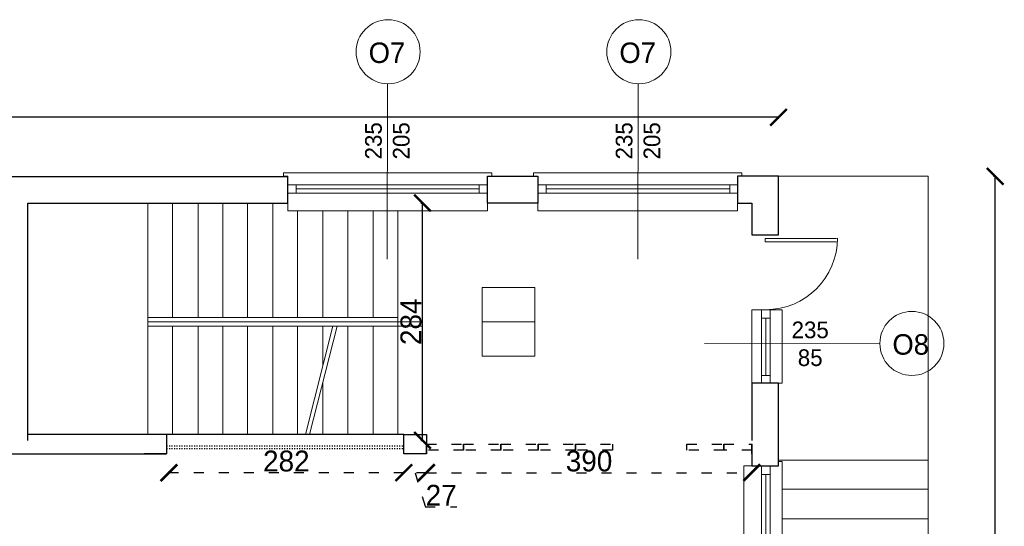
# Model space of a CAD drawing. Header units: centimetres. Extents: x -17621 to 77377, y -18613 to 66.
# Tile 60 of 173: x 14774 to 15954, y -16257 to -15649. Entities that reach past the tile are written whole.
import ezdxf

# ---------------------------------------------------------------- set-up
doc = ezdxf.new("R2010")
doc.units = ezdxf.units.CM
doc.linetypes.add('ACAD_ISO03W100', pattern=[30, 12, -18])
doc.layers.add('0-wymiarowanie rys.CAD', color=5, linetype='Continuous', lineweight=0, true_color=0x0000ff)
for name, color, linetype, lineweight in [('a_drzwi i okna', 2, 'Continuous', 0), ('a_inwentaryzacja', 141, 'Continuous', 0), ('a_schody', 7, 'Continuous', 0), ('a_wymiarowanie', 211, 'Continuous', 0), ('pomieszczenia', 191, 'Continuous', 5)]:
    doc.layers.add(name, color=color, linetype=linetype, lineweight=lineweight)
for name, color, linetype in [('PDF2_A250 SCHODY', 7, 'Continuous'), ('PDF2_A310 STOLARKA ZEWNĘTRZNA', 7, 'Continuous'), ('PDF2_A320 STOLARKA WEWNĘTRZNA', 7, 'Continuous')]:
    doc.layers.add(name, color=color, linetype=linetype)
doc.styles.add('PDF Century Gothic', font='GOTHIC.TTF')
doc.dimstyles.new('ISO-25', dxfattribs={"dimtxt": 25, "dimasz": 20, "dimexe": 0.6, "dimexo": 0.375, "dimtad": 1, "dimdec": 0, "dimtxsty": 'PDF Century Gothic', "dimblk": 'ARCHTICK', "dimcen": 2.5, "dimadec": 1, "dimazin": 0, "dimtfac": 1, "dimtdec": 0, "dimtmove": 0, "dimatfit": 3, "dimldrblk": 'ARCHTICK', "dimfxl": 2, "dimfxlon": 1, "dimarcsym": 0})

# ---------------------------------------------------------------- blocks, each defined once
blk = doc.blocks.new('_ArchTick')
at = {"color": 0, "linetype": 'ByBlock', "const_width": 0.15}
blk.add_lwpolyline([(-0.5, -0.5), (0.5, 0.5)], dxfattribs=at)
blk = doc.blocks.new('*D517')
at = {"layer": 'a_wymiarowanie', "color": 0, "linetype": 'ACAD_ISO03W100', "lineweight": -2, "transparency": 16777216}
for p, q in [((15261.6, -16190.4), (15261.6, -16193)), ((15261.6, -16192.4), (15651.6, -16192.4)), ((15651.6, -16190.4), (15651.6, -16193))]:
    blk.add_line(p, q, dxfattribs=at)
at = {"layer": 'Defpoints', "color": 0, "linetype": 'ACAD_ISO03W100', "transparency": 16777216}
for p in [(15261.6, -16169.8), (15651.6, -16169.8), (15651.6, -16192.4)]:
    blk.add_point(p, dxfattribs=at)
at = {"layer": 'a_wymiarowanie', "color": 0, "linetype": 'ACAD_ISO03W100', "lineweight": -2, "transparency": 16777216, "xscale": 20, "yscale": 20, "zscale": 20, "rotation": 180}
blk.add_blockref('_ArchTick', (15261.6, -16192.4), dxfattribs=at)
at = {"layer": 'a_wymiarowanie', "color": 0, "linetype": 'ACAD_ISO03W100', "lineweight": -2, "transparency": 16777216, "xscale": 20, "yscale": 20, "zscale": 20}
blk.add_blockref('_ArchTick', (15651.6, -16192.4), dxfattribs=at)
at = {"layer": 'a_wymiarowanie', "color": 0, "linetype": 'ACAD_ISO03W100', "lineweight": 0, "transparency": 16777216, "insert": (15456.6, -16178.6), "char_height": 25, "attachment_point": 5, "style": 'PDF Century Gothic'}
blk.add_mtext('390', dxfattribs=at)
blk = doc.blocks.new('*D518')
at = {"layer": 'a_wymiarowanie', "color": 0, "linetype": 'ACAD_ISO03W100', "lineweight": -2, "transparency": 16777216}
for p, q in [((15234.6, -16190.4), (15234.6, -16193)), ((15261.6, -16192.4), (15234.6, -16192.4)), ((15248.1, -16192.4), (15260.3, -16233.3)), ((15261.6, -16190.4), (15261.6, -16193)), ((15260.3, -16233.3), (15298.2, -16233.3))]:
    blk.add_line(p, q, dxfattribs=at)
at = {"layer": 'Defpoints', "color": 0, "linetype": 'ACAD_ISO03W100', "transparency": 16777216}
for p in [(15234.6, -16169.8), (15261.6, -16169.8), (15234.6, -16192.4)]:
    blk.add_point(p, dxfattribs=at)
at = {"layer": 'a_wymiarowanie', "color": 0, "linetype": 'ACAD_ISO03W100', "lineweight": -2, "transparency": 16777216, "xscale": 20, "yscale": 20, "zscale": 20, "rotation": 180}
blk.add_blockref('_ArchTick', (15234.6, -16192.4), dxfattribs=at)
at = {"layer": 'a_wymiarowanie', "color": 0, "linetype": 'ACAD_ISO03W100', "lineweight": -2, "transparency": 16777216, "xscale": 20, "yscale": 20, "zscale": 20}
blk.add_blockref('_ArchTick', (15261.6, -16192.4), dxfattribs=at)
at = {"layer": 'a_wymiarowanie', "color": 0, "linetype": 'ACAD_ISO03W100', "lineweight": 0, "transparency": 16777216, "insert": (15279.3, -16219.5), "char_height": 25, "attachment_point": 5, "style": 'PDF Century Gothic'}
blk.add_mtext('27', dxfattribs=at)
blk = doc.blocks.new('*D519')
at = {"layer": 'a_wymiarowanie', "color": 0, "linetype": 'ACAD_ISO03W100', "lineweight": -2, "transparency": 16777216}
for p, q in [((14952.9, -16190.4), (14952.9, -16193)), ((15234.6, -16192.4), (14952.9, -16192.4)), ((15234.6, -16190.4), (15234.6, -16193))]:
    blk.add_line(p, q, dxfattribs=at)
at = {"layer": 'Defpoints', "color": 0, "linetype": 'ACAD_ISO03W100', "transparency": 16777216}
for p in [(14952.9, -16169.8), (15234.6, -16169.8), (14952.9, -16192.4)]:
    blk.add_point(p, dxfattribs=at)
at = {"layer": 'a_wymiarowanie', "color": 0, "linetype": 'ACAD_ISO03W100', "lineweight": -2, "transparency": 16777216, "xscale": 20, "yscale": 20, "zscale": 20, "rotation": 180}
blk.add_blockref('_ArchTick', (14952.9, -16192.4), dxfattribs=at)
at = {"layer": 'a_wymiarowanie', "color": 0, "linetype": 'ACAD_ISO03W100', "lineweight": -2, "transparency": 16777216, "xscale": 20, "yscale": 20, "zscale": 20}
blk.add_blockref('_ArchTick', (15234.6, -16192.4), dxfattribs=at)
at = {"layer": 'a_wymiarowanie', "color": 0, "linetype": 'ACAD_ISO03W100', "lineweight": 0, "transparency": 16777216, "insert": (15093.7, -16178.6), "char_height": 25, "attachment_point": 5, "style": 'PDF Century Gothic'}
blk.add_mtext('282', dxfattribs=at)
blk = doc.blocks.new('*D800')
at = {"layer": 'a_wymiarowanie', "color": 0, "lineweight": -2, "transparency": 16777216}
for p, q in [((15255, -15869.2), (15257.6, -15869.2)), ((15257, -16153.7), (15257, -15869.2)), ((15255, -16153.7), (15257.6, -16153.7))]:
    blk.add_line(p, q, dxfattribs=at)
at = {"layer": 'Defpoints', "color": 0, "transparency": 16777216}
for p in [(14783.7, -15869.2), (15257, -15869.2), (14783.7, -16153.7)]:
    blk.add_point(p, dxfattribs=at)
at = {"layer": 'a_wymiarowanie', "color": 0, "lineweight": -2, "transparency": 16777216, "xscale": 20, "yscale": 20, "zscale": 20}
for p, rotation in [((15257, -15869.2), 90), ((15257, -16153.7), 270)]:
    blk.add_blockref('_ArchTick', p, dxfattribs=dict(at, rotation=rotation))
at = {"layer": 'a_wymiarowanie', "color": 0, "lineweight": 0, "transparency": 16777216, "insert": (15243.2, -16011.5), "char_height": 25, "attachment_point": 5, "rotation": 90, "style": 'PDF Century Gothic'}
blk.add_mtext('284', dxfattribs=at)
blk = doc.blocks.new('*D1054')
at = {"layer": '0-wymiarowanie rys.CAD', "color": 0, "linetype": 'Continuous', "lineweight": -2, "transparency": 16777216}
for p, q in [((15941.4, -15837.1), (15944, -15837.1)), ((15943.4, -17061.3), (15943.4, -15837.1)), ((15941.4, -17061.3), (15944, -17061.3))]:
    blk.add_line(p, q, dxfattribs=at)
at = {"layer": 'Defpoints', "color": 0, "linetype": 'Continuous', "transparency": 16777216}
for p in [(15683.7, -15837.1), (15943.4, -15837.1), (15683.7, -17061.3)]:
    blk.add_point(p, dxfattribs=at)
at = {"layer": '0-wymiarowanie rys.CAD', "color": 0, "linetype": 'Continuous', "lineweight": -2, "transparency": 16777216, "xscale": 20, "yscale": 20, "zscale": 20}
for p, rotation in [((15943.4, -15837.1), 90), ((15943.4, -17061.3), 270)]:
    blk.add_blockref('_ArchTick', p, dxfattribs=dict(at, rotation=rotation))
at = {"layer": '0-wymiarowanie rys.CAD', "color": 0, "linetype": 'Continuous', "transparency": 16777216, "insert": (15929.9, -16449.2), "char_height": 25, "attachment_point": 5, "rotation": 90, "style": 'PDF Century Gothic'}
blk.add_mtext('1224', dxfattribs=at)
blk = doc.blocks.new('*D1055')
at = {"layer": '0-wymiarowanie rys.CAD', "color": 0, "linetype": 'Continuous', "lineweight": -2, "transparency": 16777216}
for p, q in [((10837.5, -15768.4), (10837.5, -15765.8)), ((15683.7, -15766.4), (10837.5, -15766.4)), ((15683.7, -15768.4), (15683.7, -15765.8))]:
    blk.add_line(p, q, dxfattribs=at)
at = {"layer": 'Defpoints', "color": 0, "linetype": 'Continuous', "transparency": 16777216}
for p in [(10837.5, -15766.4), (10837.5, -15837.9), (15683.7, -15837.1)]:
    blk.add_point(p, dxfattribs=at)
at = {"layer": '0-wymiarowanie rys.CAD', "color": 0, "linetype": 'Continuous', "lineweight": -2, "transparency": 16777216, "xscale": 20, "yscale": 20, "zscale": 20, "rotation": 180}
blk.add_blockref('_ArchTick', (10837.5, -15766.4), dxfattribs=at)
at = {"layer": '0-wymiarowanie rys.CAD', "color": 0, "linetype": 'Continuous', "lineweight": -2, "transparency": 16777216, "xscale": 20, "yscale": 20, "zscale": 20}
blk.add_blockref('_ArchTick', (15683.7, -15766.4), dxfattribs=at)
at = {"layer": '0-wymiarowanie rys.CAD', "color": 0, "linetype": 'Continuous', "transparency": 16777216, "insert": (13260.6, -15752.7), "char_height": 25, "attachment_point": 5, "style": 'PDF Century Gothic'}
blk.add_mtext('4846', dxfattribs=at)

msp = doc.modelspace()

# ---------------------------------------------------------------- linework, layer by layer
at = {"layer": 'a_drzwi i okna'}
for p, q in [((15215, -15726.2), (15214.4, -15936.4)), ((15515.5, -15726.2), (15515, -15936.4)), ((15805.1, -16038), (15595, -16037.5))]:
    msp.add_line(p, q, dxfattribs=at)
for centre in [(15215.7, -15687.8), (15516.3, -15687.8), (15843.6, -16037.5)]:
    msp.add_circle(centre, 38.4, dxfattribs=at)
at = {"layer": 'a_inwentaryzacja', "lineweight": 25}
for p, q in [((15095.3, -15837.9), (14734.6, -15837.9)), ((15095.3, -15869.2), (15095.3, -15837.9)), ((14783.7, -16153.7), (14783.7, -15869.2)), ((14783.7, -15869.2), (15095.3, -15869.2)), ((14950.1, -16146.7), (14783.7, -16146.7)), ((14467.7, -16169.8), (14950.1, -16169.8)), ((15261.6, -16169.8), (15261.6, -16169.8))]:
    msp.add_line(p, q, dxfattribs=at)
at = {"layer": 'a_inwentaryzacja', "linetype": 'ACAD_ISO03W100', "lineweight": 25}
for p, q in [((15261.6, -16169.8), (15261.6, -16153.7)), ((15651.6, -16169.8), (15651.6, -16153.7))]:
    msp.add_line(p, q, dxfattribs=at)
at = {"layer": 'a_inwentaryzacja', "linetype": 'ACAD_ISO03W100', "lineweight": 25, "ltscale": 0.1}
for p, q in [((14950.1, -16160.2), (15234.3, -16160.2)), ((14950.1, -16163.6), (15234.3, -16163.6))]:
    msp.add_line(p, q, dxfattribs=at)
at = {"layer": 'a_inwentaryzacja', "lineweight": 25}
for points in [[(15334.9, -15869.2), (15334.9, -15837.1), (15395, -15837.1), (15395, -15869.2)], [(15683.7, -15907.3), (15683.7, -15837.1), (15634.6, -15837.1), (15634.6, -15869.2), (15651.6, -15869.2), (15651.6, -15907.3)], [(15261.6, -16169.8), (15234.6, -16169.8), (15234.6, -16146.7), (15261.6, -16146.7)]]:
    msp.add_lwpolyline(points, close=True, dxfattribs=at)
for points in [[(15651.6, -16162.7), (15651.6, -16169.8), (15651.6, -16169.8), (15651.6, -16184.2), (15683.7, -16184.2), (15683.7, -16085.1), (15651.6, -16085.1), (15651.6, -16153.7)], [(14950.1, -16146.7), (14950.1, -16146.7), (14950.1, -16169.9), (14923.1, -16169.9), (14923.1, -16169.8)]]:
    msp.add_lwpolyline(points, dxfattribs=at)
at = {"layer": 'a_inwentaryzacja', "linetype": 'ACAD_ISO03W100', "lineweight": 25}
for points in [[(15261.6, -16158.2), (15306.2, -16158.2), (15306.2, -16165.3), (15261.6, -16165.3)], [(15306.2, -16158.2), (15350.9, -16158.2), (15350.9, -16165.3), (15306.2, -16165.3)], [(15350.9, -16158.2), (15395.5, -16158.2), (15395.5, -16165.3), (15350.9, -16165.3)], [(15395.5, -16158.2), (15440.2, -16158.2), (15440.2, -16165.3), (15395.5, -16165.3)], [(15440.2, -16158.2), (15484.9, -16158.2), (15484.9, -16165.3), (15440.2, -16165.3)], [(15573.7, -16158.2), (15618.3, -16158.2), (15618.3, -16165.3), (15573.7, -16165.3)], [(15618.3, -16158.2), (15651.6, -16158.2), (15651.6, -16165.3), (15618.3, -16165.3)]]:
    msp.add_lwpolyline(points, close=True, dxfattribs=at)
at = {"layer": 'a_schody', "lineweight": 25}
msp.add_line((15234.6, -16146.7), (14950.1, -16146.7), dxfattribs=at)
at = {"layer": 'PDF2_A250 SCHODY', "lineweight": 5}
for points in [[(15683.7, -15837.1), (15863.2, -15837.1), (15863.2, -16177.4), (15683.7, -16177.4), (15863.2, -16177.4), (15863.2, -16457.7), (15683.7, -16457.7), (15863.2, -16457.7)], [(14927.7, -15869.2), (14927.7, -15945.9)], [(14957.3, -15869.2), (14957.3, -16006.4)], [(14987.8, -15869.2), (14987.8, -16006.4)], [(15017.4, -15869.2), (15017.4, -16006.4)], [(15047.1, -15869.2), (15047.1, -16006.4)], [(15077.5, -15869.2), (15077.5, -16006.4)], [(15107.2, -15878.6), (15107.2, -16006.4)], [(15137.6, -15878.6), (15137.6, -16006.4)], [(15167.3, -15878.6), (15167.3, -16006.4)], [(15197.8, -15878.6), (15197.8, -16006.4)], [(15227.4, -15878.6), (15227.4, -16146.7)], [(14927.7, -15944.6), (14927.7, -16146.7)], [(15227.4, -16006.4), (14927.7, -16006.4), (15227.4, -16006.4)], [(14927.7, -16011.5), (15257, -16011.5), (15257, -16082.6)], [(14927.7, -16016.6), (15257, -16016.6)], [(14957.3, -16016.6), (14957.3, -16146.7)], [(14987.8, -16016.6), (14987.8, -16146.7)], [(15017.4, -16016.6), (15017.4, -16146.7)], [(15047.1, -16016.6), (15047.1, -16146.7)], [(15077.5, -16016.6), (15077.5, -16146.7)], [(15107.2, -16016.6), (15107.2, -16146.7)], [(15149.5, -16016.6), (15116.6, -16146.7)], [(15154.6, -16016.6), (15121.6, -16146.7)], [(15137.6, -16016.6), (15137.6, -16063.4)], [(15167.3, -16016.6), (15167.3, -16146.7)], [(15197.8, -16016.6), (15197.8, -16146.7)], [(15137.6, -16085.1), (15137.6, -16146.7)], [(15257, -16086.8), (15257, -16153.7)], [(15688, -16212.1), (15863.2, -16212.1)], [(15688, -16247.7), (15863.2, -16247.7)]]:
    msp.add_lwpolyline(points, dxfattribs=at)
at = {"layer": 'PDF2_A310 STOLARKA ZEWNĘTRZNA', "lineweight": 5}
for points in [[(15334.9, -15878.6), (15334.9, -15837.1), (15340, -15837.1), (15340, -15832.8), (15095.3, -15832.8), (15090.2, -15832.8), (15090.2, -15837.1), (15095.3, -15837.1), (15095.3, -15878.6)], [(15634.6, -15878.6), (15634.6, -15837.1), (15639.7, -15837.1), (15639.7, -15832.8), (15395, -15832.8), (15390, -15832.8), (15390, -15837.1), (15395, -15837.1), (15395, -15878.6)], [(15334.9, -15857.4), (15324.8, -15857.4), (15105.5, -15857.4), (15095.3, -15857.4), (15095.3, -15847.2), (15105.5, -15847.2), (15324.8, -15847.2), (15334.9, -15847.2)], [(15634.6, -15857.4), (15625.3, -15857.4), (15405.2, -15857.4), (15395, -15857.4), (15395, -15847.2), (15405.2, -15847.2), (15625.3, -15847.2), (15634.6, -15847.2)], [(15651.6, -16085.1), (15683.7, -16085.1), (15688, -16085.1), (15688, -15997.1), (15683.7, -15997.1), (15651.6, -15997.1)], [(15663.4, -16085.1), (15663.4, -16075.8), (15663.4, -16007.2), (15663.4, -15997.1), (15673.6, -15997.1), (15673.6, -16007.2), (15673.6, -16075.8), (15673.6, -16085.1)], [(15642.3, -16424.7), (15683.7, -16424.7), (15683.7, -16429.7), (15688, -16429.7), (15688, -16184.2), (15688, -16179.1), (15683.7, -16179.1), (15683.7, -16184.2), (15642.3, -16184.2)], [(15663.4, -16424.7), (15663.4, -16414.5), (15663.4, -16194.4), (15663.4, -16184.2), (15673.6, -16184.2), (15673.6, -16194.4), (15673.6, -16414.5), (15673.6, -16424.7)]]:
    msp.add_lwpolyline(points, close=True, dxfattribs=at)
for points in [[(15105.5, -15847.2), (15105.5, -15857.4)], [(15324.8, -15852.3), (15105.5, -15852.3)], [(15324.8, -15847.2), (15324.8, -15857.4)], [(15405.2, -15847.2), (15405.2, -15857.4)], [(15625.3, -15852.3), (15405.2, -15852.3)], [(15625.3, -15847.2), (15625.3, -15857.4)], [(15673.6, -16007.2), (15663.4, -16007.2)], [(15668.5, -16075.8), (15668.5, -16007.2)], [(15673.6, -16075.8), (15663.4, -16075.8)], [(15673.6, -16194.4), (15663.4, -16194.4)], [(15668.5, -16414.5), (15668.5, -16194.4)]]:
    msp.add_lwpolyline(points, dxfattribs=at)
at = {"layer": 'PDF2_A320 STOLARKA WEWNĘTRZNA', "lineweight": 5}
msp.add_lwpolyline([(15753.2, -15911.6), (15667.7, -15911.6), (15667.7, -15915.8), (15753.2, -15915.8)], dxfattribs=at)
msp.add_arc((15668.5, -15911.1), 85.9, 270, 360, dxfattribs=at)
at = {"layer": 'pomieszczenia'}
msp.add_line((15328.5, -16011.5), (15391.6, -16011.5), dxfattribs=at)
msp.add_lwpolyline([(15328.5, -15970.3), (15391.6, -15970.3), (15391.6, -16052.6), (15328.5, -16052.6)], close=True, dxfattribs=at)

# ---------------------------------------------------------------- texts
at = {"layer": 'a_drzwi i okna', "style": 'PDF Century Gothic'}
for s, width, gutter_width, heights, insert, char_height, attachment_point in [('O7', 220.698, 15.3, [199.8], (15192.4, -15701.6), 24.55, 7), ('O7', 220.698, 15.3, [199.8], (15493, -15701.6), 24.55, 7), ('235\\P 85', 179.816, 12.5, [162.8], (15699.4, -16011.2), 20, 1), ('O8', 220.698, 15.3, [199.8], (15820.3, -16051.3), 24.55, 7)]:
    msp.add_mtext_dynamic_manual_height_columns(s, width=width, gutter_width=gutter_width, heights=heights, dxfattribs=dict(at, insert=insert, char_height=char_height, attachment_point=attachment_point))
at = {"layer": 'a_drzwi i okna', "char_height": 20, "attachment_point": 1, "rotation": 90, "style": 'PDF Century Gothic'}
for insert in [(15188.1, -15816.9), (15488.6, -15816.9)]:
    msp.add_mtext_dynamic_manual_height_columns('235\\P205', width=179.816, gutter_width=12.5, heights=[162.8], dxfattribs=dict(at, insert=insert))

# ---------------------------------------------------------------- dimensions: what is measured, and where the dimension line sits
at = {"layer": '0-wymiarowanie rys.CAD', "linetype": 'Continuous'}
dim = msp.add_linear_dim(base=(10837.5, -15766.4), p1=(15683.7, -15837.1), p2=(10837.5, -15837.9), dimstyle='ISO-25', dxfattribs=at)
dim.commit()
dim.dimension.update_dxf_attribs({"geometry": '*D1055', "text_midpoint": (13260.6, -15752.7)})
dim = msp.add_linear_dim(base=(15943.4, -15837.1), p1=(15683.7, -17061.3), p2=(15683.7, -15837.1), angle=90, dimstyle='ISO-25', dxfattribs=at)
dim.commit()
dim.dimension.update_dxf_attribs({"geometry": '*D1054', "text_midpoint": (15929.9, -16449.2)})
at = {"layer": 'a_wymiarowanie', "lineweight": 0}
dim = msp.add_linear_dim(base=(15256.9836, -15869.241), p1=(14783.7424, -16153.7193), p2=(14783.7424, -15869.241), angle=90, dimstyle='ISO-25', dxfattribs=at)
dim.commit()
dim.dimension.update_dxf_attribs({"geometry": '*D800', "text_midpoint": (15243.2297, -16011.4801)})
at = {"layer": 'a_wymiarowanie', "linetype": 'ACAD_ISO03W100', "lineweight": 0}
for base, p1, p2, picture, middle in [((14952.9, -16192.4), (15234.6, -16169.8), (14952.9, -16169.8), '*D519', (15093.7, -16178.6)), ((15234.6, -16192.4), (15261.6, -16169.8), (15234.6, -16169.8), '*D518', (15261, -16219.5))]:
    dim = msp.add_linear_dim(base=base, p1=p1, p2=p2, dimstyle='ISO-25', override={"dimtmove": 1}, dxfattribs=at)
    dim.commit()
    dim.dimension.update_dxf_attribs({"geometry": picture, "text_midpoint": middle})
dim = msp.add_linear_dim(base=(15651.6, -16192.4), p1=(15261.6, -16169.8), p2=(15651.6, -16169.8), dimstyle='ISO-25', dxfattribs=at)
dim.commit()
dim.dimension.update_dxf_attribs({"geometry": '*D517', "text_midpoint": (15456.6, -16178.6)})

doc.saveas('drawing.dxf')
